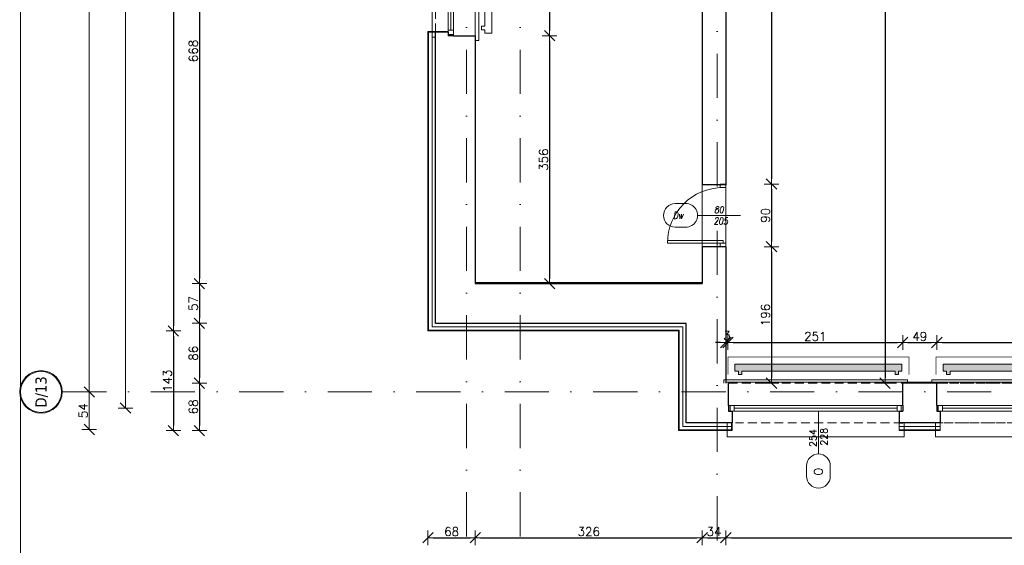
# Model space of a CAD drawing. Header units: millimetres. Extents: x 23192 to 177760, y -399809 to -79279.
# Tile 184 of 256: x 57384 to 58799, y -199685 to -198930. Entities that reach past the tile are written whole.
import ezdxf
from ezdxf.enums import TextEntityAlignment as Align

# ---------------------------------------------------------------- set-up
doc = ezdxf.new("R2010")
doc.units = ezdxf.units.MM
for name, pattern in [('2_3', [1, 0.5, -0.5]), ('CARKOVANA', [7.5, 5, -2.5]), ('DASHDOT', [25.4, 12.7, -6.35, 0, -6.35]), ('HIDDEN', [9.525, 6.35, -3.175])]:
    doc.linetypes.add(name, pattern=pattern)
doc.layers.get('0').update_dxf_attribs({"lineweight": 0})
for name, color, linetype, lineweight in [('!! 0_ Istn-okna', 6, 'Continuous', 13), ('!! 0_ Istn-sciany', 3, 'Continuous', 30), ('!! 0_ Istn-widok', 1, 'Continuous', 15), ('!! 0_Istn-cienka', 4, 'Continuous', 9), ('!! 0_Istn-drzwi', 1, 'Continuous', 13), ('!! 0_Opis_okna', 8, 'Continuous', 15), ('!! 0_Osie', 1, 'DASHDOT', 13), ('!! 1_ tynk zewn  - nowy', 21, 'Continuous', 20), ('!! 2_ remont Ocieplenie', 4, 'ZIGZAG', 5), ('!! 2_drzwi opis', 151, 'Continuous', 9), ('!! wymiary osi', 250, 'Continuous', 9), ('0-osie-liniA', 14, 'DASHDOT', 5), ('0-osie-tx', 66, 'Continuous', 9)]:
    doc.layers.add(name, color=color, linetype=linetype, lineweight=lineweight)
for name, color, linetype, lineweight, plot in [('!! 0_Istn-grzejniki', 7, 'Continuous', 0, False), ('!! 0_ramki', 66, 'Continuous', 9, False), ('Powierzchnia', 140, 'Continuous', 5, False)]:
    doc.layers.add(name, color=color, linetype=linetype, lineweight=lineweight, plot=plot)
doc.layers.add('!! 1_Wyburzenia', color=252, linetype='CARKOVANA', lineweight=13, true_color=0x696969)
doc.styles.add('50', font='ROMANS.shx', dxfattribs={"width": 0.8, "height": 10})
doc.styles.add('ARCHETYP', font='romans.shx', dxfattribs={"height": 15})
doc.styles.add('TAHOMA', font='tahoma.ttf')
doc.styles.add('TXT', font='simplex.shx')
doc.linetypes.add('ZIGZAG', pattern='A,0.00254,-5.08,[131,ltypeshp.shx,S=5.08,R=0,X=-5.08,Y=0],-10.16,[131,ltypeshp.shx,S=5.08,R=180,X=5.08,Y=0],-5.08', length=20.32254)
doc.dimstyles.new('DIM50', dxfattribs={"dimscale": 5, "dimtxt": 2.5, "dimasz": 1.5, "dimexe": 0, "dimexo": 0, "dimgap": 0.5, "dimtad": 1, "dimdec": 4, "dimrnd": 0.5, "dimdsep": 46, "dimtxsty": 'TXT', "dimblk1": 'TICK1', "dimblk2": 'TICK1', "dimsah": 1, "dimcen": 0, "dimse1": 1, "dimse2": 1, "dimclrd": 1, "dimclre": 7, "dimclrt": 9, "dimadec": 0, "dimazin": 0, "dimtfac": 1, "dimtdec": 4, "dimtmove": 2, "dimatfit": 3, "dimldrblk": 'TICK1', "dimfxl": 1, "dimtolj": 1, "dimarcsym": 0})

# ---------------------------------------------------------------- blocks, each defined once
blk = doc.blocks.new('okno 1')
at = {"layer": '!! 0_ Istn-okna'}
for points in [[(9, -36), (259, -36)], [(17, -40), (251, -40)], [(9, -44), (259, -44)]]:
    blk.add_lwpolyline(points, dxfattribs=at)
for points in [[(11, -44), (17, -44), (17, -36), (11, -36)], [(251, -44), (257, -44), (257, -36), (251, -36)]]:
    blk.add_lwpolyline(points, close=True, dxfattribs=at)
at = {"layer": '!! 0_ Istn-sciany'}
for points in [[(9, -36), (9, -4)], [(259, -36), (259, -4)], [(9, -36), (9, -44)], [(259, -36), (259, -44)], [(9, -44), (14, -44)], [(14, -44), (14, -61)], [(254, -44), (259, -44)], [(254, -44), (254, -61)], [(14, -61), (9, -61)], [(254, -61), (259, -61)]]:
    blk.add_lwpolyline(points, dxfattribs=at)
at = {"layer": '!! 0_ Istn-widok'}
for points in [[(2, 1), (266, 1)], [(2, -4), (2, 1)], [(266, -4), (266, 1)], [(7, -61), (7, -81)], [(261, -61), (261, -81)], [(261, -81), (7, -81)]]:
    blk.add_lwpolyline(points, dxfattribs=at)
at = {"layer": '!! 0_Istn-cienka', "linetype": 'HIDDEN', "ltscale": 2}
for points in [[(9, -4), (259, -4)], [(259, -61), (19, -61)]]:
    blk.add_lwpolyline(points, dxfattribs=at)
blk = doc.blocks.new('okno 3')
at = {"layer": '!! 0_ Istn-okna'}
for points in [[(49128.7, -198708.6), (49128.7, -198825.6)], [(49136.7, -198708.6), (49136.7, -198825.6)], [(49132.7, -198716.6), (49132.7, -198817.6)]]:
    blk.add_lwpolyline(points, dxfattribs=at)
for points in [[(49128.7, -198710.6), (49128.7, -198716.6), (49136.7, -198716.6), (49136.7, -198710.6)], [(49128.7, -198817.6), (49128.7, -198823.6), (49136.7, -198823.6), (49136.7, -198817.6)]]:
    blk.add_lwpolyline(points, close=True, dxfattribs=at)
at = {"layer": '!! 0_ Istn-sciany'}
for points in [[(49128.7, -198708.6), (49128.7, -198713.6)], [(49136.7, -198708.6), (49128.7, -198708.6)], [(49136.7, -198708.6), (49167.7, -198708.6)], [(49128.7, -198713.6), (49110.7, -198713.6)], [(49128.7, -198820.6), (49110.7, -198820.6)], [(49128.7, -198820.6), (49128.7, -198825.6)], [(49136.7, -198825.6), (49128.7, -198825.6)], [(49136.7, -198825.6), (49167.7, -198825.6)]]:
    blk.add_lwpolyline(points, dxfattribs=at)
at = {"layer": '!! 0_ Istn-widok'}
for points in [[(49105.7, -198827.6), (49105.7, -198706.6)], [(49110.7, -198706.6), (49105.7, -198706.6)], [(49167.7, -198701.6), (49172.7, -198701.6)], [(49172.7, -198701.6), (49172.7, -198832.6)], [(49110.7, -198827.6), (49105.7, -198827.6)], [(49167.7, -198832.6), (49172.7, -198832.6)]]:
    blk.add_lwpolyline(points, dxfattribs=at)
at = {"layer": '!! 0_Istn-cienka', "linetype": 'HIDDEN', "ltscale": 2}
for points in [[(49167.7, -198708.6), (49167.7, -198825.6)], [(49110.7, -198820.6), (49110.7, -198713.6)]]:
    blk.add_lwpolyline(points, dxfattribs=at)
blk = doc.blocks.new('*U81')
h = blk.add_hatch(color=256)
edge = h.paths.add_edge_path()
edge.add_arc((0, 0), 30.6, 0, 360)
edge = h.paths.add_edge_path(flags=17)
edge.add_arc((0, 0), 29.4, 0, 360)
for radius in [30.6, 29.4]:
    blk.add_circle((0, 0), radius)
at = {"style": 'TAHOMA', "flags": 8}
blk.add_attdef('ANSICHTSNUMMER', text='', height=16, dxfattribs=at).set_placement((0, 0), align=Align.MIDDLE_CENTER)
blk = doc.blocks.new('TICK1')
at = {"color": 2}
blk.add_line((-1, -1), (1, 1), dxfattribs=at)
at = {"color": 0}
for p, q in [((0, 0), (-1, 0)), ((0, -1.4), (0, 1.4))]:
    blk.add_line(p, q, dxfattribs=at)
blk = doc.blocks.new('*D3782')
at = {"layer": '!! wymiary osi', "color": 1, "lineweight": -2, "transparency": 16777216}
blk.add_line((48664.2, -199518.6), (48664.2, -197569.6), dxfattribs=at)
at = {"layer": 'DEFPOINTS', "color": 0, "transparency": 16777216}
for p in [(48625.5, -197562.1), (48664.2, -197562.1), (48625.5, -199526.1)]:
    blk.add_point(p, dxfattribs=at)
at = {"layer": '!! wymiary osi', "color": 1, "lineweight": -2, "transparency": 16777216, "xscale": 7.5, "yscale": 7.5, "zscale": 7.5}
for p, rotation in [((48664.2, -197562.1), 90), ((48664.2, -199526.1), 270)]:
    blk.add_blockref('TICK1', p, dxfattribs=dict(at, rotation=rotation))
at = {"layer": '!! wymiary osi', "color": 9, "transparency": 16777216, "insert": (48655.5, -198544.1), "char_height": 12.5, "attachment_point": 5, "rotation": 90, "style": 'TXT'}
blk.add_mtext('\\A1;1964', dxfattribs=at)
blk = doc.blocks.new('*D3783')
at = {"layer": '!! wymiary osi', "color": 1, "lineweight": -2, "transparency": 16777216}
blk.add_line((48716.3, -199541.8), (48716.3, -198339.1), dxfattribs=at)
at = {"layer": 'DEFPOINTS', "color": 0, "transparency": 16777216}
for p in [(48716.3, -198331.6), (48812, -198331.6), (48812, -199549.3)]:
    blk.add_point(p, dxfattribs=at)
at = {"layer": '!! wymiary osi', "color": 1, "lineweight": -2, "transparency": 16777216, "xscale": 7.5, "yscale": 7.5, "zscale": 7.5}
for p, rotation in [((48716.3, -198331.6), 90), ((48716.3, -199549.3), 270)]:
    blk.add_blockref('TICK1', p, dxfattribs=dict(at, rotation=rotation))
at = {"layer": '!! wymiary osi', "color": 9, "transparency": 16777216, "insert": (48707.5, -198940.4), "char_height": 12.5, "attachment_point": 5, "rotation": 90, "style": 'TXT'}
blk.add_mtext('\\A1;1217.5', dxfattribs=at)
blk = doc.blocks.new('*D3792')
at = {"layer": '!! wymiary osi', "color": 1, "lineweight": -2, "transparency": 16777216}
blk.add_line((48664.2, -199533.6), (48664.2, -199572.5), dxfattribs=at)
at = {"layer": 'DEFPOINTS', "color": 0, "transparency": 16777216}
for p in [(49506.7, -199526.1), (48664.2, -199580), (49506.7, -199580)]:
    blk.add_point(p, dxfattribs=at)
at = {"layer": '!! wymiary osi', "color": 1, "lineweight": -2, "transparency": 16777216, "xscale": 7.5, "yscale": 7.5, "zscale": 7.5}
for p, rotation in [((48664.2, -199526.1), 90), ((48664.2, -199580), 270)]:
    blk.add_blockref('TICK1', p, dxfattribs=dict(at, rotation=rotation))
at = {"layer": '!! wymiary osi', "color": 9, "transparency": 16777216, "insert": (48655.5, -199553.1), "char_height": 12.5, "attachment_point": 5, "rotation": 90, "style": 'TXT'}
blk.add_mtext('\\A1;54', dxfattribs=at)
blk = doc.blocks.new('*D3793')
at = {"layer": '!! wymiary osi', "color": 1, "lineweight": -2, "transparency": 16777216}
blk.add_line((49198.7, -199832.8), (49160.2, -199832.8), dxfattribs=at)
at = {"layer": 'DEFPOINTS', "color": 0, "transparency": 16777216}
for p in [(49152.7, -199426), (49206.2, -199426), (49152.7, -199832.8)]:
    blk.add_point(p, dxfattribs=at)
at = {"layer": '!! wymiary osi', "color": 1, "lineweight": -2, "transparency": 16777216, "xscale": 7.5, "yscale": 7.5, "zscale": 7.5, "rotation": 180}
blk.add_blockref('TICK1', (49152.7, -199832.8), dxfattribs=at)
at = {"layer": '!! wymiary osi', "color": 1, "lineweight": -2, "transparency": 16777216, "xscale": 7.5, "yscale": 7.5, "zscale": 7.5}
blk.add_blockref('TICK1', (49206.2, -199832.8), dxfattribs=at)
at = {"layer": '!! wymiary osi', "color": 9, "transparency": 16777216, "insert": (49179.5, -199824), "char_height": 12.5, "attachment_point": 5, "style": 'TXT'}
blk.add_mtext('\\A1;53.5', dxfattribs=at)
blk = doc.blocks.new('1_ok-opis')
blk.add_line((0, 111.6), (0, 50))
for points in [[(-17, 128.6), (-17, 143.6)], [(17, 128.6), (17, 143.6)]]:
    blk.add_lwpolyline(points)
for centre, start, end in [((0, 143.6), 0, 180), ((0, 128.6), 180, 0)]:
    blk.add_arc(centre, 17, start, end)
at = {"style": 'ARCHETYP'}
for tag, height, rotation, p in [('NR', 12, 90, (0, 136.9)), ('NR', 12, 270, (0, 136.9)), ('SZEROKOŚĆ', 10, 90, (-8, 78.3)), ('WYSOKOŚĆ', 10, 270, (-8, 78.3)), ('WYSOKOŚĆ', 10, 90, (8, 78.3)), ('SZEROKOŚĆ', 10, 270, (8, 78.3))]:
    blk.add_attdef(tag, text='', height=height, rotation=rotation, dxfattribs=at).set_placement(p, align=Align.MIDDLE)
blk = doc.blocks.new('*D2893')
at = {"layer": '!! wymiary osi', "color": 1, "lineweight": -2, "transparency": 16777216}
blk.add_line((57605, -198249.6), (57605, -199369.6), dxfattribs=at)
at = {"layer": 'DEFPOINTS', "color": 0, "transparency": 16777216}
for p in [(58048.6, -198242.1), (57605, -199377.1), (57970.6, -199377.1)]:
    blk.add_point(p, dxfattribs=at)
at = {"layer": '!! wymiary osi', "color": 1, "lineweight": -2, "transparency": 16777216, "xscale": 7.5, "yscale": 7.5, "zscale": 7.5}
for p, rotation in [((57605, -198242.1), 90), ((57605, -199377.1), 270)]:
    blk.add_blockref('TICK1', p, dxfattribs=dict(at, rotation=rotation))
at = {"layer": '!! wymiary osi', "color": 9, "transparency": 16777216, "insert": (57596.3, -198809.6), "char_height": 12.5, "attachment_point": 5, "rotation": 90, "style": 'TXT'}
blk.add_mtext('\\A1;1135', dxfattribs=at)
blk = doc.blocks.new('*D2894')
at = {"layer": '!! wymiary osi', "color": 1, "lineweight": -2, "transparency": 16777216}
blk.add_line((57605, -199384.6), (57605, -199512.6), dxfattribs=at)
at = {"layer": 'DEFPOINTS', "color": 0, "transparency": 16777216}
for p in [(57970.6, -199377.1), (57605, -199520.1), (58330.6, -199520.1)]:
    blk.add_point(p, dxfattribs=at)
at = {"layer": '!! wymiary osi', "color": 1, "lineweight": -2, "transparency": 16777216, "xscale": 7.5, "yscale": 7.5, "zscale": 7.5}
for p, rotation in [((57605, -199377.1), 90), ((57605, -199520.1), 270)]:
    blk.add_blockref('TICK1', p, dxfattribs=dict(at, rotation=rotation))
at = {"layer": '!! wymiary osi', "color": 9, "transparency": 16777216, "insert": (57596.3, -199448.6), "char_height": 12.5, "attachment_point": 5, "rotation": 90, "style": 'TXT'}
blk.add_mtext('\\A1;143', dxfattribs=at)
blk = doc.blocks.new('*D2902')
at = {"layer": '!! wymiary osi', "color": 1, "lineweight": -2, "transparency": 16777216}
blk.add_line((57642.3, -198648.6), (57642.3, -199301.6), dxfattribs=at)
at = {"layer": 'DEFPOINTS', "color": 0, "transparency": 16777216}
for p in [(58115.6, -198641.1), (57642.3, -199309.1), (58115.6, -199309.1)]:
    blk.add_point(p, dxfattribs=at)
at = {"layer": '!! wymiary osi', "color": 1, "lineweight": -2, "transparency": 16777216, "xscale": 7.5, "yscale": 7.5, "zscale": 7.5}
for p, rotation in [((57642.3, -198641.1), 90), ((57642.3, -199309.1), 270)]:
    blk.add_blockref('TICK1', p, dxfattribs=dict(at, rotation=rotation))
at = {"layer": '!! wymiary osi', "color": 9, "transparency": 16777216, "insert": (57633.6, -198975.1), "char_height": 12.5, "attachment_point": 5, "rotation": 90, "style": 'TXT'}
blk.add_mtext('\\A1;668', dxfattribs=at)
blk = doc.blocks.new('*D2903')
at = {"layer": '!! wymiary osi', "color": 1, "lineweight": -2, "transparency": 16777216}
blk.add_line((57642.3, -199316.6), (57642.3, -199358.6), dxfattribs=at)
at = {"layer": 'DEFPOINTS', "color": 0, "transparency": 16777216}
for p in [(58115.6, -199309.1), (57642.3, -199366.1), (58115.6, -199366.1)]:
    blk.add_point(p, dxfattribs=at)
at = {"layer": '!! wymiary osi', "color": 1, "lineweight": -2, "transparency": 16777216, "xscale": 7.5, "yscale": 7.5, "zscale": 7.5}
for p, rotation in [((57642.3, -199309.1), 90), ((57642.3, -199366.1), 270)]:
    blk.add_blockref('TICK1', p, dxfattribs=dict(at, rotation=rotation))
at = {"layer": '!! wymiary osi', "color": 9, "transparency": 16777216, "insert": (57633.6, -199337.6), "char_height": 12.5, "attachment_point": 5, "rotation": 90, "style": 'TXT'}
blk.add_mtext('\\A1;57', dxfattribs=at)
blk = doc.blocks.new('*D2904')
at = {"layer": '!! wymiary osi', "color": 1, "lineweight": -2, "transparency": 16777216}
blk.add_line((57642.3, -199373.6), (57642.3, -199444.6), dxfattribs=at)
at = {"layer": 'DEFPOINTS', "color": 0, "transparency": 16777216}
for p in [(58115.6, -199366.1), (57642.3, -199452.1), (58402.6, -199452.1)]:
    blk.add_point(p, dxfattribs=at)
at = {"layer": '!! wymiary osi', "color": 1, "lineweight": -2, "transparency": 16777216, "xscale": 7.5, "yscale": 7.5, "zscale": 7.5}
for p, rotation in [((57642.3, -199366.1), 90), ((57642.3, -199452.1), 270)]:
    blk.add_blockref('TICK1', p, dxfattribs=dict(at, rotation=rotation))
at = {"layer": '!! wymiary osi', "color": 9, "transparency": 16777216, "insert": (57633.6, -199409.1), "char_height": 12.5, "attachment_point": 5, "rotation": 90, "style": 'TXT'}
blk.add_mtext('\\A1;86', dxfattribs=at)
blk = doc.blocks.new('*D2905')
at = {"layer": '!! wymiary osi', "color": 1, "lineweight": -2, "transparency": 16777216}
blk.add_line((57642.3, -199459.6), (57642.3, -199512.6), dxfattribs=at)
at = {"layer": 'DEFPOINTS', "color": 0, "transparency": 16777216}
for p in [(58402.6, -199452.1), (57642.3, -199520.1), (58407.6, -199520.1)]:
    blk.add_point(p, dxfattribs=at)
at = {"layer": '!! wymiary osi', "color": 1, "lineweight": -2, "transparency": 16777216, "xscale": 7.5, "yscale": 7.5, "zscale": 7.5}
for p, rotation in [((57642.3, -199452.1), 90), ((57642.3, -199520.1), 270)]:
    blk.add_blockref('TICK1', p, dxfattribs=dict(at, rotation=rotation))
at = {"layer": '!! wymiary osi', "color": 9, "transparency": 16777216, "insert": (57633.6, -199486.1), "char_height": 12.5, "attachment_point": 5, "rotation": 90, "style": 'TXT'}
blk.add_mtext('\\A1;68', dxfattribs=at)
blk = doc.blocks.new('*D2918')
at = {"layer": '!! wymiary osi', "color": 1, "lineweight": -2, "transparency": 16777216}
blk.add_line((58145.4, -198842.1), (58145.4, -198945.6), dxfattribs=at)
at = {"layer": 'DEFPOINTS', "color": 0, "transparency": 16777216}
for p in [(58038.6, -198834.6), (58038.6, -198953.1), (58145.4, -198953.1)]:
    blk.add_point(p, dxfattribs=at)
at = {"layer": '!! wymiary osi', "color": 1, "lineweight": -2, "transparency": 16777216, "xscale": 7.5, "yscale": 7.5, "zscale": 7.5}
for p, rotation in [((58145.4, -198834.6), 90), ((58145.4, -198953.1), 270)]:
    blk.add_blockref('TICK1', p, dxfattribs=dict(at, rotation=rotation))
at = {"layer": '!! wymiary osi', "color": 9, "transparency": 16777216, "insert": (58136.7, -198893.9), "char_height": 12.5, "attachment_point": 5, "rotation": 90, "style": 'TXT'}
blk.add_mtext('\\A1;118.5', dxfattribs=at)
blk = doc.blocks.new('*D2919')
at = {"layer": '!! wymiary osi', "color": 1, "lineweight": -2, "transparency": 16777216}
blk.add_line((58145.4, -198960.6), (58145.4, -199301.6), dxfattribs=at)
at = {"layer": 'DEFPOINTS', "color": 0, "transparency": 16777216}
for p in [(58038.6, -198953.1), (58038.6, -199309.1), (58145.4, -199309.1)]:
    blk.add_point(p, dxfattribs=at)
at = {"layer": '!! wymiary osi', "color": 1, "lineweight": -2, "transparency": 16777216, "xscale": 7.5, "yscale": 7.5, "zscale": 7.5}
for p, rotation in [((58145.4, -198953.1), 90), ((58145.4, -199309.1), 270)]:
    blk.add_blockref('TICK1', p, dxfattribs=dict(at, rotation=rotation))
at = {"layer": '!! wymiary osi', "color": 9, "transparency": 16777216, "insert": (58136.7, -199131.1), "char_height": 12.5, "attachment_point": 5, "rotation": 90, "style": 'TXT'}
blk.add_mtext('\\A1;356', dxfattribs=at)
blk = doc.blocks.new('*D2920')
at = {"layer": '!! wymiary osi', "color": 1, "lineweight": -2, "transparency": 16777216}
blk.add_line((57978.1, -199709), (60817.1, -199709), dxfattribs=at)
at = {"layer": 'DEFPOINTS', "color": 0, "transparency": 16777216}
for p in [(57970.6, -199377.1), (60824.6, -199377.1), (60824.6, -199709)]:
    blk.add_point(p, dxfattribs=at)
at = {"layer": '!! wymiary osi', "color": 1, "lineweight": -2, "transparency": 16777216, "xscale": 7.5, "yscale": 7.5, "zscale": 7.5, "rotation": 180}
blk.add_blockref('TICK1', (57970.6, -199709), dxfattribs=at)
at = {"layer": '!! wymiary osi', "color": 1, "lineweight": -2, "transparency": 16777216, "xscale": 7.5, "yscale": 7.5, "zscale": 7.5}
blk.add_blockref('TICK1', (60824.6, -199709), dxfattribs=at)
at = {"layer": '!! wymiary osi', "color": 9, "transparency": 16777216, "insert": (59397.6, -199700.2), "char_height": 12.5, "attachment_point": 5, "style": 'TXT'}
blk.add_mtext('\\A1;2854', dxfattribs=at)
blk = doc.blocks.new('*D2921')
at = {"layer": '!! wymiary osi', "color": 1, "lineweight": -2, "transparency": 16777216}
blk.add_line((57978.1, -199674), (58031.1, -199674), dxfattribs=at)
at = {"layer": 'DEFPOINTS', "color": 0, "transparency": 16777216}
for p in [(58038.6, -199309.1), (57970.6, -199377.1), (58038.6, -199674)]:
    blk.add_point(p, dxfattribs=at)
at = {"layer": '!! wymiary osi', "color": 1, "lineweight": -2, "transparency": 16777216, "xscale": 7.5, "yscale": 7.5, "zscale": 7.5, "rotation": 180}
blk.add_blockref('TICK1', (57970.6, -199674), dxfattribs=at)
at = {"layer": '!! wymiary osi', "color": 1, "lineweight": -2, "transparency": 16777216, "xscale": 7.5, "yscale": 7.5, "zscale": 7.5}
blk.add_blockref('TICK1', (58038.6, -199674), dxfattribs=at)
at = {"layer": '!! wymiary osi', "color": 9, "transparency": 16777216, "insert": (58004.6, -199665.2), "char_height": 12.5, "attachment_point": 5, "style": 'TXT'}
blk.add_mtext('\\A1;68', dxfattribs=at)
blk = doc.blocks.new('*D2922')
at = {"layer": '!! wymiary osi', "color": 1, "lineweight": -2, "transparency": 16777216}
blk.add_line((58046.1, -199674), (58357.1, -199674), dxfattribs=at)
at = {"layer": 'DEFPOINTS', "color": 0, "transparency": 16777216}
for p in [(58038.6, -199309.1), (58364.6, -199309.1), (58364.6, -199674)]:
    blk.add_point(p, dxfattribs=at)
at = {"layer": '!! wymiary osi', "color": 1, "lineweight": -2, "transparency": 16777216, "xscale": 7.5, "yscale": 7.5, "zscale": 7.5, "rotation": 180}
blk.add_blockref('TICK1', (58038.6, -199674), dxfattribs=at)
at = {"layer": '!! wymiary osi', "color": 1, "lineweight": -2, "transparency": 16777216, "xscale": 7.5, "yscale": 7.5, "zscale": 7.5}
blk.add_blockref('TICK1', (58364.6, -199674), dxfattribs=at)
at = {"layer": '!! wymiary osi', "color": 9, "transparency": 16777216, "insert": (58201.6, -199665.2), "char_height": 12.5, "attachment_point": 5, "style": 'TXT'}
blk.add_mtext('\\A1;326', dxfattribs=at)
blk = doc.blocks.new('*D2923')
at = {"layer": '!! wymiary osi', "color": 1, "lineweight": -2, "transparency": 16777216}
blk.add_line((58372.1, -199674), (58391.1, -199674), dxfattribs=at)
at = {"layer": 'DEFPOINTS', "color": 0, "transparency": 16777216}
for p in [(58364.6, -199309.1), (58398.6, -199452.1), (58398.6, -199674)]:
    blk.add_point(p, dxfattribs=at)
at = {"layer": '!! wymiary osi', "color": 1, "lineweight": -2, "transparency": 16777216, "xscale": 7.5, "yscale": 7.5, "zscale": 7.5, "rotation": 180}
blk.add_blockref('TICK1', (58364.6, -199674), dxfattribs=at)
at = {"layer": '!! wymiary osi', "color": 1, "lineweight": -2, "transparency": 16777216, "xscale": 7.5, "yscale": 7.5, "zscale": 7.5}
blk.add_blockref('TICK1', (58398.6, -199674), dxfattribs=at)
at = {"layer": '!! wymiary osi', "color": 9, "transparency": 16777216, "insert": (58381.6, -199665.2), "char_height": 12.5, "attachment_point": 5, "style": 'TXT'}
blk.add_mtext('\\A1;34', dxfattribs=at)
blk = doc.blocks.new('*D2924')
at = {"layer": '!! wymiary osi', "color": 1, "lineweight": -2, "transparency": 16777216}
blk.add_line((58406.1, -199674), (60773.1, -199674), dxfattribs=at)
at = {"layer": 'DEFPOINTS', "color": 0, "transparency": 16777216}
for p in [(58398.6, -199452.1), (60780.6, -199452.1), (60780.6, -199674)]:
    blk.add_point(p, dxfattribs=at)
at = {"layer": '!! wymiary osi', "color": 1, "lineweight": -2, "transparency": 16777216, "xscale": 7.5, "yscale": 7.5, "zscale": 7.5, "rotation": 180}
blk.add_blockref('TICK1', (58398.6, -199674), dxfattribs=at)
at = {"layer": '!! wymiary osi', "color": 1, "lineweight": -2, "transparency": 16777216, "xscale": 7.5, "yscale": 7.5, "zscale": 7.5}
blk.add_blockref('TICK1', (60780.6, -199674), dxfattribs=at)
at = {"layer": '!! wymiary osi', "color": 9, "transparency": 16777216, "insert": (59589.6, -199665.2), "char_height": 12.5, "attachment_point": 5, "style": 'TXT'}
blk.add_mtext('\\A1;2382', dxfattribs=at)
blk = doc.blocks.new('*D2926')
at = {"layer": '!! wymiary osi', "color": 1, "lineweight": -2, "transparency": 16777216}
for p, q in [((58391.1, -199393.6), (58383.6, -199393.6)), ((58398.6, -199393.6), (58401.6, -199393.6)), ((58409.1, -199393.6), (58416.6, -199393.6))]:
    blk.add_line(p, q, dxfattribs=at)
at = {"layer": 'DEFPOINTS', "color": 0, "transparency": 16777216}
for p in [(58401.6, -199393.6), (58398.6, -199452.1), (58401.6, -199452.1)]:
    blk.add_point(p, dxfattribs=at)
at = {"layer": '!! wymiary osi', "color": 1, "lineweight": -2, "transparency": 16777216, "xscale": 7.5, "yscale": 7.5, "zscale": 7.5}
blk.add_blockref('TICK1', (58398.6, -199393.6), dxfattribs=at)
at = {"layer": '!! wymiary osi', "color": 1, "lineweight": -2, "transparency": 16777216, "xscale": 7.5, "yscale": 7.5, "zscale": 7.5, "rotation": 180}
blk.add_blockref('TICK1', (58401.6, -199393.6), dxfattribs=at)
at = {"layer": '!! wymiary osi', "color": 9, "transparency": 16777216, "insert": (58400.1, -199383.6), "char_height": 12.5, "attachment_point": 5, "style": 'TXT'}
blk.add_mtext('\\A1;3', dxfattribs=at)
blk = doc.blocks.new('*D2927')
at = {"layer": '!! wymiary osi', "color": 1, "lineweight": -2, "transparency": 16777216}
blk.add_line((58409.1, -199393.6), (58645.1, -199393.6), dxfattribs=at)
at = {"layer": 'DEFPOINTS', "color": 0, "transparency": 16777216}
for p in [(58652.6, -199393.6), (58401.6, -199452.1), (58652.6, -199452.1)]:
    blk.add_point(p, dxfattribs=at)
at = {"layer": '!! wymiary osi', "color": 1, "lineweight": -2, "transparency": 16777216, "xscale": 7.5, "yscale": 7.5, "zscale": 7.5, "rotation": 180}
blk.add_blockref('TICK1', (58401.6, -199393.6), dxfattribs=at)
at = {"layer": '!! wymiary osi', "color": 1, "lineweight": -2, "transparency": 16777216, "xscale": 7.5, "yscale": 7.5, "zscale": 7.5}
blk.add_blockref('TICK1', (58652.6, -199393.6), dxfattribs=at)
at = {"layer": '!! wymiary osi', "color": 9, "transparency": 16777216, "insert": (58527.1, -199384.9), "char_height": 12.5, "attachment_point": 5, "style": 'TXT'}
blk.add_mtext('\\A1;251', dxfattribs=at)
blk = doc.blocks.new('*D2928')
at = {"layer": '!! wymiary osi', "color": 1, "lineweight": -2, "transparency": 16777216}
blk.add_line((58660.1, -199393.6), (58694.1, -199393.6), dxfattribs=at)
at = {"layer": 'DEFPOINTS', "color": 0, "transparency": 16777216}
for p in [(58701.6, -199393.6), (58652.6, -199452.1), (58701.6, -199452.1)]:
    blk.add_point(p, dxfattribs=at)
at = {"layer": '!! wymiary osi', "color": 1, "lineweight": -2, "transparency": 16777216, "xscale": 7.5, "yscale": 7.5, "zscale": 7.5, "rotation": 180}
blk.add_blockref('TICK1', (58652.6, -199393.6), dxfattribs=at)
at = {"layer": '!! wymiary osi', "color": 1, "lineweight": -2, "transparency": 16777216, "xscale": 7.5, "yscale": 7.5, "zscale": 7.5}
blk.add_blockref('TICK1', (58701.6, -199393.6), dxfattribs=at)
at = {"layer": '!! wymiary osi', "color": 9, "transparency": 16777216, "insert": (58677.1, -199384.9), "char_height": 12.5, "attachment_point": 5, "style": 'TXT'}
blk.add_mtext('\\A1;49', dxfattribs=at)
blk = doc.blocks.new('*D2929')
at = {"layer": '!! wymiary osi', "color": 1, "lineweight": -2, "transparency": 16777216}
blk.add_line((58709.1, -199393.6), (58944.1, -199393.6), dxfattribs=at)
at = {"layer": 'DEFPOINTS', "color": 0, "transparency": 16777216}
for p in [(58951.6, -199393.6), (58701.6, -199452.1), (58951.6, -199452.1)]:
    blk.add_point(p, dxfattribs=at)
at = {"layer": '!! wymiary osi', "color": 1, "lineweight": -2, "transparency": 16777216, "xscale": 7.5, "yscale": 7.5, "zscale": 7.5, "rotation": 180}
blk.add_blockref('TICK1', (58701.6, -199393.6), dxfattribs=at)
at = {"layer": '!! wymiary osi', "color": 1, "lineweight": -2, "transparency": 16777216, "xscale": 7.5, "yscale": 7.5, "zscale": 7.5}
blk.add_blockref('TICK1', (58951.6, -199393.6), dxfattribs=at)
at = {"layer": '!! wymiary osi', "color": 9, "transparency": 16777216, "insert": (58826.6, -199384.9), "char_height": 12.5, "attachment_point": 5, "style": 'TXT'}
blk.add_mtext('\\A1;250', dxfattribs=at)
blk = doc.blocks.new('*D2945')
at = {"layer": '!! wymiary osi', "color": 1, "lineweight": -2, "transparency": 16777216}
blk.add_line((58627.2, -198294.6), (58627.2, -199444.6), dxfattribs=at)
at = {"layer": 'DEFPOINTS', "color": 0, "transparency": 16777216}
for p in [(58582.6, -198287.1), (58627.2, -199452.1), (58652.6, -199452.1)]:
    blk.add_point(p, dxfattribs=at)
at = {"layer": '!! wymiary osi', "color": 1, "lineweight": -2, "transparency": 16777216, "xscale": 7.5, "yscale": 7.5, "zscale": 7.5}
for p, rotation in [((58627.2, -198287.1), 90), ((58627.2, -199452.1), 270)]:
    blk.add_blockref('TICK1', p, dxfattribs=dict(at, rotation=rotation))
at = {"layer": '!! wymiary osi', "color": 9, "transparency": 16777216, "insert": (58618.4, -198869.6), "char_height": 12.5, "attachment_point": 5, "rotation": 90, "style": 'TXT'}
blk.add_mtext('\\A1;1165', dxfattribs=at)
blk = doc.blocks.new('*D2953')
at = {"layer": '!! wymiary osi', "color": 1, "lineweight": -2, "transparency": 16777216}
blk.add_line((58464.1, -198583.6), (58464.1, -199158.6), dxfattribs=at)
at = {"layer": 'DEFPOINTS', "color": 0, "transparency": 16777216}
for p in [(58398.6, -198576.1), (58398.6, -199166.1), (58464.1, -199166.1)]:
    blk.add_point(p, dxfattribs=at)
at = {"layer": '!! wymiary osi', "color": 1, "lineweight": -2, "transparency": 16777216, "xscale": 7.5, "yscale": 7.5, "zscale": 7.5}
for p, rotation in [((58464.1, -198576.1), 90), ((58464.1, -199166.1), 270)]:
    blk.add_blockref('TICK1', p, dxfattribs=dict(at, rotation=rotation))
at = {"layer": '!! wymiary osi', "color": 9, "transparency": 16777216, "insert": (58455.4, -198871.1), "char_height": 12.5, "attachment_point": 5, "rotation": 90, "style": 'TXT'}
blk.add_mtext('\\A1;590', dxfattribs=at)
blk = doc.blocks.new('*D2954')
at = {"layer": '!! wymiary osi', "color": 1, "lineweight": -2, "transparency": 16777216}
blk.add_line((58464.1, -199173.6), (58464.1, -199248.6), dxfattribs=at)
at = {"layer": 'DEFPOINTS', "color": 0, "transparency": 16777216}
for p in [(58398.6, -199166.1), (58398.6, -199256.1), (58464.1, -199256.1)]:
    blk.add_point(p, dxfattribs=at)
at = {"layer": '!! wymiary osi', "color": 1, "lineweight": -2, "transparency": 16777216, "xscale": 7.5, "yscale": 7.5, "zscale": 7.5}
for p, rotation in [((58464.1, -199166.1), 90), ((58464.1, -199256.1), 270)]:
    blk.add_blockref('TICK1', p, dxfattribs=dict(at, rotation=rotation))
at = {"layer": '!! wymiary osi', "color": 9, "transparency": 16777216, "insert": (58455.4, -199211.1), "char_height": 12.5, "attachment_point": 5, "rotation": 90, "style": 'TXT'}
blk.add_mtext('\\A1;90', dxfattribs=at)
blk = doc.blocks.new('*D2955')
at = {"layer": '!! wymiary osi', "color": 1, "lineweight": -2, "transparency": 16777216}
blk.add_line((58464.1, -199263.6), (58464.1, -199444.6), dxfattribs=at)
at = {"layer": 'DEFPOINTS', "color": 0, "transparency": 16777216}
for p in [(58398.6, -199256.1), (58395.6, -199452.1), (58464.1, -199452.1)]:
    blk.add_point(p, dxfattribs=at)
at = {"layer": '!! wymiary osi', "color": 1, "lineweight": -2, "transparency": 16777216, "xscale": 7.5, "yscale": 7.5, "zscale": 7.5}
for p, rotation in [((58464.1, -199256.1), 90), ((58464.1, -199452.1), 270)]:
    blk.add_blockref('TICK1', p, dxfattribs=dict(at, rotation=rotation))
at = {"layer": '!! wymiary osi', "color": 9, "transparency": 16777216, "insert": (58455.4, -199354.1), "char_height": 12.5, "attachment_point": 5, "rotation": 90, "style": 'TXT'}
blk.add_mtext('\\A1;196', dxfattribs=at)
blk = doc.blocks.new('BLOK OSI')
at = {"layer": '0-osie-liniA', "ltscale": 5}
for points in [[(49206.21142, -199860.81919), (49206.21142, -197259.3316)], [(49283.21142, -199860.81919), (49283.21142, -197258.8316)], [(49566.21142, -199866.5098), (49566.21142, -197259.3316)], [(48625.50568, -199526.0883), (52491.52485, -199526.0883)]]:
    blk.add_lwpolyline(points, dxfattribs=at)
at = {"layer": '0-osie-tx'}
ref = blk.add_blockref('*U81', (48594.90568, -199526.0883), dxfattribs=dict(at, rotation=270))
ref.add_attrib('ANSICHTSNUMMER', 'D/13', dxfattribs={"layer": '0', "height": 16, "rotation": 90, "style": 'TAHOMA', "flags": 8}).set_placement((48594.90568, -199526.0883), align=Align.MIDDLE_CENTER)
at = {"layer": '!! wymiary osi'}
dim = blk.add_aligned_dim(p1=(48625.50568, -199526.0883), p2=(48625.50568, -197562.0883), distance=-38.69833, dimstyle='DIM50', dxfattribs=at)
dim.commit()
dim.dimension.update_dxf_attribs({"geometry": '*D3782', "text_midpoint": (48655.45401, -198544.0883)})
for base, p1, p2, picture, middle in [((48716.25261, -198331.5883), (48811.95701, -199549.26127), (48811.95701, -198331.5883), '*D3783', (48707.50261, -198940.42479)), ((48664.20401, -199580.04847), (49506.71142, -199526.0883), (49506.71142, -199580.04847), '*D3792', (48655.45401, -199553.06839))]:
    dim = blk.add_linear_dim(base=base, p1=p1, p2=p2, angle=90, dimstyle='DIM50', dxfattribs=at)
    dim.commit()
    dim.dimension.update_dxf_attribs({"geometry": picture, "text_midpoint": middle})
dim = blk.add_linear_dim(base=(49152.71142, -199832.75821), p1=(49206.21142, -199426.04847), p2=(49152.71142, -199426.04847), dimstyle='DIM50', dxfattribs=at)
dim.commit()
dim.dimension.update_dxf_attribs({"geometry": '*D3793', "text_midpoint": (49179.46142, -199824.00821)})

msp = doc.modelspace()

# ---------------------------------------------------------------- hatches: boundary and pattern name
at = {"layer": '!! 0_Istn-grzejniki'}
h = msp.add_hatch(color=0, dxfattribs=at)
h.dxf.hatch_style = 1
h.paths.add_polyline_path([(58416.56735, -199439.62813), (58416.56735, -199434.62813), (58411.56735, -199434.62813), (58411.56735, -199424.62813), (58651.56735, -199424.62813), (58651.56735, -199434.62813), (58646.56735, -199434.62813), (58646.56735, -199439.62813), (58641.56735, -199439.62813), (58641.56735, -199434.62813), (58421.56735, -199434.62813), (58421.56735, -199439.62813)])
h = msp.add_hatch(color=0, dxfattribs=at)
h.dxf.hatch_style = 1
h.paths.add_polyline_path([(58715.56735, -199439.62813), (58715.56735, -199434.62813), (58710.56735, -199434.62813), (58710.56735, -199424.62813), (58950.56735, -199424.62813), (58950.56735, -199434.62813), (58945.56735, -199434.62813), (58945.56735, -199439.62813), (58940.56735, -199439.62813), (58940.56735, -199434.62813), (58720.56735, -199434.62813), (58720.56735, -199439.62813)])

# ---------------------------------------------------------------- linework, layer by layer
at = {"layer": '!! 0_ Istn-sciany'}
for points in [[(58364.56735, -198576.12813), (58364.56735, -199167.12813)], [(58398.56735, -198576.12813), (58398.56735, -199167.12813)], [(58407.56735, -199509.12813), (58341.56735, -199509.12813), (58341.56735, -199366.12813), (57981.56735, -199366.12813), (57981.56735, -198948.12813)], [(58038.56735, -198953.12813), (58038.56735, -199309.12813), (58364.56735, -199309.12813)], [(58398.56735, -199167.12813), (58364.56735, -199167.12813)], [(58398.56735, -199256.12813), (58364.56735, -199256.12813)], [(58364.56735, -199256.12813), (58364.56735, -199309.12813)], [(58398.56735, -199256.12813), (58398.56735, -199452.12813)], [(58701.56735, -199452.12813), (58652.56735, -199452.12813)], [(58706.56735, -199509.12813), (58647.56735, -199509.12813)]]:
    msp.add_lwpolyline(points, dxfattribs=at)
at = {"layer": '!! 0_Istn-drzwi'}
for points in [[(58398.56735, -199171.12813), (58398.56735, -199166.12813), (58390.56735, -199166.12813), (58390.56735, -199171.12813)], [(58314.56735, -199247.12813), (58394.56735, -199247.12813), (58394.56735, -199251.12813), (58314.56735, -199251.12813)], [(58398.56735, -199251.12813), (58398.56735, -199256.12813), (58390.56735, -199256.12813), (58390.56735, -199251.12813)]]:
    msp.add_lwpolyline(points, close=True, dxfattribs=at)
msp.add_lwpolyline([(58419.56735, -199211.12813), (58369.56735, -199211.12813)], dxfattribs=at)
msp.add_arc((58394.56735, -199251.12813), 80, 90.00000004, 180.00000004, dxfattribs=at)
at = {"layer": '!! 0_Istn-grzejniki'}
for points in [[(58047.40847, -198834.62813), (58052.40847, -198834.62813), (58052.40847, -198829.62813), (58062.40847, -198829.62813), (58062.40847, -198949.62813), (58052.40847, -198949.62813), (58052.40847, -198944.62813), (58047.40847, -198944.62813), (58047.40847, -198939.62813), (58052.40847, -198939.62813), (58052.40847, -198839.62813), (58047.40847, -198839.62813)], [(58416.56735, -199439.62813), (58416.56735, -199434.62813), (58411.56735, -199434.62813), (58411.56735, -199424.62813), (58651.56735, -199424.62813), (58651.56735, -199434.62813), (58646.56735, -199434.62813), (58646.56735, -199439.62813), (58641.56735, -199439.62813), (58641.56735, -199434.62813), (58421.56735, -199434.62813), (58421.56735, -199439.62813)], [(58715.56735, -199439.62813), (58715.56735, -199434.62813), (58710.56735, -199434.62813), (58710.56735, -199424.62813), (58950.56735, -199424.62813), (58950.56735, -199434.62813), (58945.56735, -199434.62813), (58945.56735, -199439.62813), (58940.56735, -199439.62813), (58940.56735, -199434.62813), (58720.56735, -199434.62813), (58720.56735, -199439.62813)]]:
    msp.add_lwpolyline(points, close=True, dxfattribs=at)
at = {"layer": '!! 0_Istn-grzejniki', "linetype": '2_3', "ltscale": 10, "const_width": 1}
for points in [[(58401.56735, -199439.62813), (58401.56735, -199414.62813), (58661.56735, -199414.62813), (58661.56735, -199439.62813)], [(58700.56735, -199439.62813), (58700.56735, -199414.62813), (58960.56735, -199414.62813), (58960.56735, -199439.62813)]]:
    msp.add_lwpolyline(points, dxfattribs=at)
at = {"layer": '!! 0_ramki'}
msp.add_lwpolyline([(57385.28509, -197123.38038), (61585.28509, -197123.38038), (61585.28509, -200093.38038), (57385.28509, -200093.38038)], close=True, dxfattribs=at)
at = {"layer": '!! 1_ tynk zewn  - nowy'}
for points in [[(57999.56735, -198947.12813), (57970.56735, -198947.12813)], [(58407.56735, -199509.12813), (58407.56735, -199520.12813), (58330.56735, -199520.12813), (58330.56735, -199377.12813), (57970.56735, -199377.12813), (57970.56735, -198947.12813)], [(57981.56735, -198948.12813), (57970.56735, -198948.12813)], [(58406.56735, -199519.12813), (58331.56735, -199519.12813), (58331.56735, -199376.12813), (57971.56735, -199376.12813), (57971.56735, -198947.12813)], [(58406.56735, -199509.12813), (58406.56735, -199520.12813)], [(58647.56735, -199520.12813), (58647.56735, -199509.12813)], [(58706.56735, -199520.12813), (58706.56735, -199509.12813)], [(58706.56735, -199519.12813), (58647.56735, -199519.12813)], [(58706.56735, -199520.12813), (58647.56735, -199520.12813)]]:
    msp.add_lwpolyline(points, dxfattribs=at)
at = {"layer": '!! 1_Wyburzenia'}
for points in [[(58697.56735, -199452.12813), (58963.56735, -199452.12813)], [(58697.56735, -199509.12813), (58951.56735, -199509.12813)]]:
    msp.add_lwpolyline(points, dxfattribs=at)
at = {"layer": '!! 2_ remont Ocieplenie', "linetype": 'ZIGZAG', "ltscale": 0.75}
for points in [[(58406.56735, -199514.12813), (58336.56735, -199514.12813), (58336.56735, -199371.12813), (57976.56735, -199371.12813), (57976.56735, -198947.12813)], [(58706.56735, -199514.12813), (58647.56735, -199514.12813)]]:
    msp.add_lwpolyline(points, dxfattribs=at)
at = {"layer": 'Powierzchnia'}
for points in [[(58398.56735, -198285.5883), (60780.56735, -198285.5883), (60780.56735, -199450.5883), (58398.56735, -199450.5883)], [(58038.56735, -199307.5883), (58364.56735, -199307.5883), (58364.56735, -198639.5883), (58038.56735, -198639.5883)]]:
    msp.add_lwpolyline(points, close=True, dxfattribs=at)

# ---------------------------------------------------------------- block references
at = {"layer": '!! 0_Opis_okna'}
ref = msp.add_blockref('1_ok-opis', (58531.56735, -199442.12813), dxfattribs=dict(at, rotation=180))
ref.add_attrib('SZEROKOŚĆ', '254', dxfattribs={"layer": '0', "height": 10, "rotation": 90, "style": 'ARCHETYP'}).set_placement((58523.56735, -199530.84854), align=Align.MIDDLE)
ref.add_attrib('WYSOKOŚĆ', '228', dxfattribs={"layer": '0', "height": 10, "rotation": 90, "style": 'ARCHETYP'}).set_placement((58539.56735, -199529.07509), align=Align.MIDDLE)
ref.add_attrib('NR', 'O', dxfattribs={"layer": '0', "height": 12, "rotation": 90, "style": 'ARCHETYP'}).set_placement((58531.56735, -199579.02958), align=Align.MIDDLE)
at = {"layer": '!! 0_Osie'}
msp.add_blockref('BLOK OSI', (8819.85593, 61.46017), dxfattribs=at)
at = {"layer": '!! 2_drzwi opis'}
ref = msp.add_blockref('1_ok-opis', (58469.56756, -199211.12813), dxfattribs=dict(at, rotation=90.00000361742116))
ref.add_attrib('WYSOKOŚĆ', '80 ', dxfattribs={"layer": '0', "height": 10, "rotation": 0.00000362, "style": '50', "oblique": 10, "width": 0.8}).set_placement((58391.2767, -199203.12813), align=Align.MIDDLE)
ref.add_attrib('SZEROKOŚĆ', '205', dxfattribs={"layer": '0', "height": 10, "rotation": 0.00000362, "style": '50', "oblique": 10, "width": 0.8}).set_placement((58391.2767, -199219.12813), align=Align.MIDDLE)
ref.add_attrib('NR', 'Dw', dxfattribs={"layer": '0', "height": 10, "rotation": 0.00000362, "style": '50', "oblique": 10, "width": 0.8}).set_placement((58330.09061, -199211.12814), align=Align.MIDDLE)
for p in [(58393.56735, -199448.12813), (58692.56735, -199448.12813)]:
    msp.add_blockref('okno 1', p)
at = {"layer": '0-osie-tx'}
msp.add_blockref('okno 3', (8870.85593, -127.53983), dxfattribs=at)

# ---------------------------------------------------------------- dimensions: what is measured, and where the dimension line sits
at = {"layer": '!! wymiary osi'}
for base, p1, p2, picture, middle in [((57605.00709, -199377.12813), (58048.56735, -198242.12813), (57970.56735, -199377.12813), '*D2893', (57596.25709, -198809.62813)), ((58627.16069, -199452.12813), (58582.56735, -198287.12813), (58652.56735, -199452.12813), '*D2945', (58618.41069, -198869.62813)), ((58464.10524, -199166.12813), (58398.56735, -198576.12813), (58398.56735, -199166.12813), '*D2953', (58455.35524, -198871.12813)), ((57642.32868, -199309.12813), (58115.56735, -198641.12813), (58115.56735, -199309.12813), '*D2902', (57633.57868, -198975.12813)), ((58145.42542, -198953.12813), (58038.56735, -198834.62813), (58038.56735, -198953.12813), '*D2918', (58136.67542, -198893.87813)), ((58145.42542, -199309.12813), (58038.56735, -198953.12813), (58038.56735, -199309.12813), '*D2919', (58136.67542, -199131.12813)), ((58464.10524, -199256.12813), (58398.56735, -199166.12813), (58398.56735, -199256.12813), '*D2954', (58455.35524, -199211.12813)), ((58464.10524, -199452.12813), (58398.56735, -199256.12813), (58395.56735, -199452.12813), '*D2955', (58455.35524, -199354.12813)), ((57642.32868, -199366.12813), (58115.56735, -199309.12813), (58115.56735, -199366.12813), '*D2903', (57633.57868, -199337.62813)), ((57642.32868, -199452.12813), (58115.56735, -199366.12813), (58402.56735, -199452.12813), '*D2904', (57633.57868, -199409.12813)), ((57605.00709, -199520.12813), (57970.56735, -199377.12813), (58330.56735, -199520.12813), '*D2894', (57596.25709, -199448.62813)), ((57642.32868, -199520.12813), (58402.56735, -199452.12813), (58407.56735, -199520.12813), '*D2905', (57633.57868, -199486.12813))]:
    dim = msp.add_linear_dim(base=base, p1=p1, p2=p2, angle=90, dimstyle='DIM50', dxfattribs=at)
    dim.commit()
    dim.dimension.update_dxf_attribs({"geometry": picture, "text_midpoint": middle})
for base, p1, p2, picture, middle in [((58038.56735, -199673.97051), (57970.56735, -199377.12813), (58038.56735, -199309.12813), '*D2921', (58004.56735, -199665.22051)), ((58364.56735, -199673.97051), (58038.56735, -199309.12813), (58364.56735, -199309.12813), '*D2922', (58201.56735, -199665.22051)), ((58398.56735, -199673.97051), (58364.56735, -199309.12813), (58398.56735, -199452.12813), '*D2923', (58381.56735, -199665.22051)), ((58401.59092, -199393.64162), (58398.56735, -199452.12813), (58401.59092, -199452.12813), '*D2926', (58400.07914, -199383.64162)), ((60824.56735, -199708.96421), (57970.56735, -199377.12813), (60824.56735, -199377.12813), '*D2920', (59397.56735, -199700.21421)), ((58652.56735, -199393.64162), (58401.59092, -199452.12813), (58652.56735, -199452.12813), '*D2927', (58527.07914, -199384.89162)), ((58701.56735, -199393.64162), (58652.56735, -199452.12813), (58701.56735, -199452.12813), '*D2928', (58677.06735, -199384.89162)), ((58951.56735, -199393.64162), (58701.56735, -199452.12813), (58951.56735, -199452.12813), '*D2929', (58826.56735, -199384.89162)), ((60780.56735, -199673.97051), (58398.56735, -199452.12813), (60780.56735, -199452.12813), '*D2924', (59589.56735, -199665.22051))]:
    dim = msp.add_linear_dim(base=base, p1=p1, p2=p2, dimstyle='DIM50', dxfattribs=at)
    dim.commit()
    dim.dimension.update_dxf_attribs({"geometry": picture, "text_midpoint": middle})

doc.saveas('drawing.dxf')
